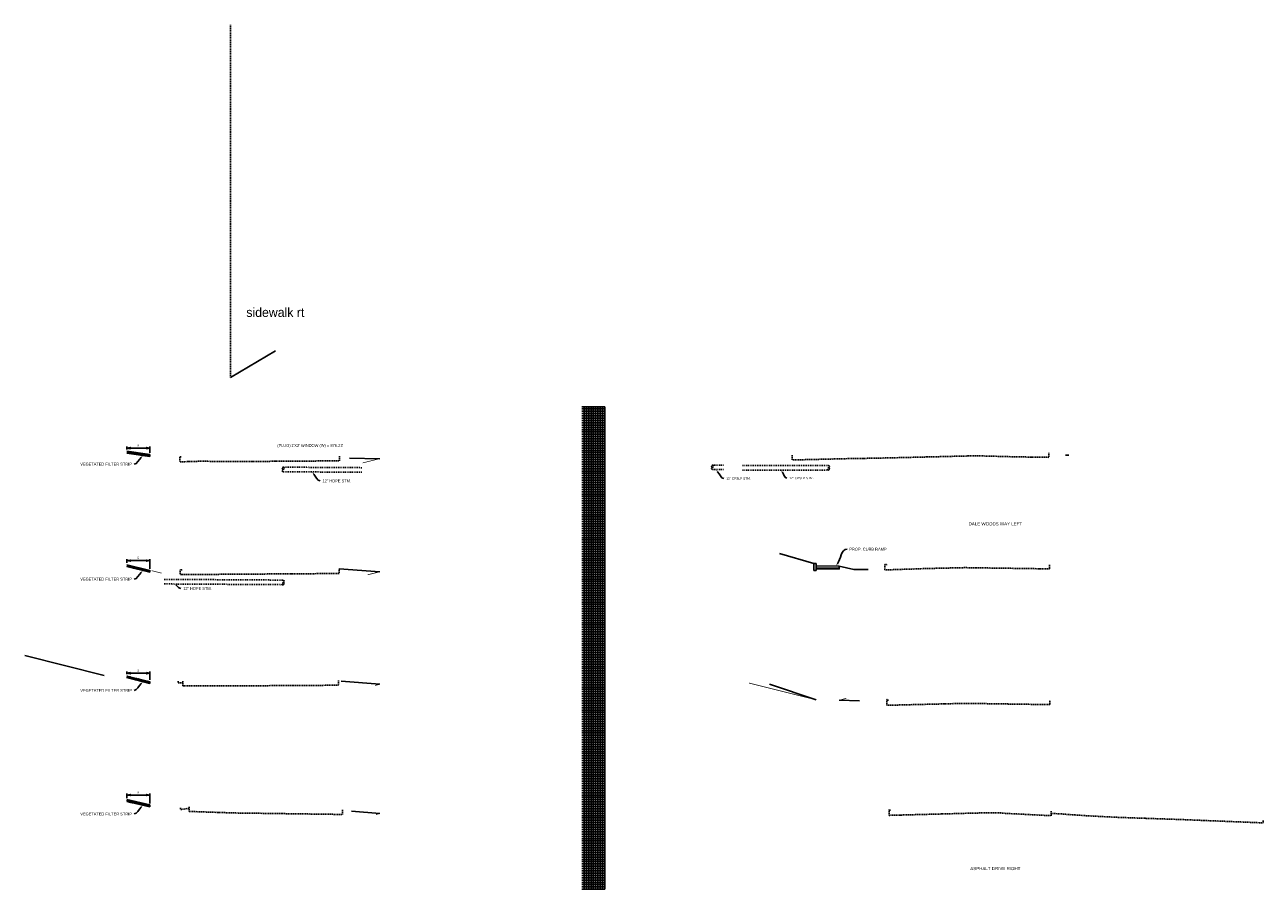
# Model space of a CAD drawing. Header units: feet. Extents: x -492 to 1379366, y -45 to 461004.
# Tile 16 of 19: x 1377414 to 1377683, y 457566 to 457754. Entities that reach past the tile are written whole.
import ezdxf
from ezdxf import colors
from ezdxf.entities.mleader import LeaderData, LeaderLine
from ezdxf.math import Vec2, Vec3

# ---------------------------------------------------------------- set-up
doc = ezdxf.new("R2010")
doc.units = ezdxf.units.FT
doc.header["$LTSCALE"] = 3.5
doc.header["$MEASUREMENT"] = 0
doc.linetypes.add('OhDOT_USTN2', pattern=[0.11, 0.069, -0.041])
doc.linetypes.add('OhDOT_USTN5', pattern=[0.11, 0.055, -0.055])
for name, color, linetype in [('DR_P_Text', 1, 'Continuous'), ('DR_X_Storm_Sewer', 200, 'OhDOT_USTN5'), ('DR_X_Text', 210, 'Continuous'), ('SG_X_Interconnect_Cable', 7, 'interconnectex'), ('SH_Major_Grid_Line', 254, 'Continuous'), ('SH_Minor_Grid_Line', 247, 'Continuous'), ('XS_P_Curb', 6, 'Continuous'), ('XS_P_Finished_Grade', 3, 'Continuous'), ('XS_P_Text_Info', 7, 'Continuous'), ('XS_X_Ground_Line', 180, 'OhDOT_USTN2')]:
    doc.layers.add(name, color=color, linetype=linetype)
doc.styles.add('Slanted-Normal', font='font31.shx', dxfattribs={"height": 0.1})
doc.styles.get("Standard").update_dxf_attribs({"font": 'font31.shx'})
doc.styles.add('Straight-Normal', font='font30.shx', dxfattribs={"height": 0.1})
doc.styles.add('Style-font31', font='font31.shx')
doc.linetypes.add('interconnectex', pattern='A,0.1,-0.15,0.1,-0.15,0.1,-0.05,["TR",Straight-Normal,S=1,R=0,X=0,Y=-0.06],-0.25,0.1,-0.15,0.1,-0.15', length=1.4)
doc.dimstyles.new('Dec-0  Slanted', dxfattribs={"dimtxt": 0.14, "dimasz": 0.14, "dimexe": 0.07, "dimexo": 0.07, "dimgap": 0.07, "dimtad": 1, "dimdec": 0, "dimzin": 3, "dimdsep": 46, "dimtxsty": 'Slanted-Normal', "dimblk": 'Dim1', "dimcen": 0, "dimclrd": 95, "dimclre": 95, "dimclrt": 7, "dimaunit": 1, "dimadec": 5, "dimazin": 3, "dimtfac": 1, "dimtdec": 0, "dimtmove": 1, "dimatfit": 0, "dimldrblk": 'Dim1', "dimfxl": 1, "dimtolj": 1, "dimtzin": 0, "dimlwd": -1, "dimlwe": -1, "dimarcsym": 0})

# ---------------------------------------------------------------- blocks, each defined once
blk = doc.blocks.new('shaft break')
at = {"layer": 'DR_X_Storm_Sewer'}
blk.add_lwpolyline([(0, 0, -0.8), (0.5, 0, 0.8), (1, 0, 0.8), (0.5, 0)], format="xyb", dxfattribs=at)
blk = doc.blocks.new('Dim1')
h = blk.add_hatch(color=4)
h.dxf.hatch_style = 1
h.paths.add_polyline_path([(0, 0), (-1, -0.2), (-1, 0.2)])
at = {"color": 4}
blk.add_lwpolyline([(0, 0), (-1, -0.2), (-1, 0.2), (0, 0)], dxfattribs=at)
blk = doc.blocks.new('*D1300')
at = {"layer": 'Defpoints', "color": 0, "transparency": 16777216}
for p in [(1377436.03, 457661.72), (1377441.03, 457662.38), (1377441.03, 457660.97)]:
    blk.add_point(p, dxfattribs=at)
at = {"layer": 'XS_P_Text_Info', "color": 95, "linetype": 'Continuous', "transparency": 16777216}
for p, q in [((1377436.03, 457662.07), (1377436.03, 457662.73)), ((1377436.73, 457662.38), (1377440.33, 457662.38)), ((1377441.03, 457661.32), (1377441.03, 457662.73))]:
    blk.add_line(p, q, dxfattribs=at)
at = {"layer": 'XS_P_Text_Info', "color": 95, "transparency": 16777216, "xscale": 0.7000000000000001, "yscale": 0.7000000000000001, "zscale": 0.7000000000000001, "rotation": 180}
blk.add_blockref('Dim1', (1377436.03, 457662.38), dxfattribs=at)
at = {"layer": 'XS_P_Text_Info', "color": 95, "transparency": 16777216, "xscale": 0.7000000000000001, "yscale": 0.7000000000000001, "zscale": 0.7000000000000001}
blk.add_blockref('Dim1', (1377441.03, 457662.38), dxfattribs=at)
at = {"layer": 'XS_P_Text_Info', "color": 7, "transparency": 16777216, "insert": (1377438.53, 457662.98), "char_height": 0.5, "attachment_point": 5, "style": 'Slanted-Normal'}
blk.add_mtext("\\A1;5'", dxfattribs=at)
blk = doc.blocks.new('*D1301')
at = {"layer": 'Defpoints', "color": 0, "transparency": 16777216}
for p in [(1377436.03, 457637.04), (1377441.03, 457637.88), (1377441.03, 457635.77)]:
    blk.add_point(p, dxfattribs=at)
at = {"layer": 'XS_P_Text_Info', "color": 95, "linetype": 'Continuous', "transparency": 16777216}
for p, q in [((1377436.03, 457637.39), (1377436.03, 457638.23)), ((1377436.73, 457637.88), (1377440.33, 457637.88)), ((1377441.03, 457636.12), (1377441.03, 457638.23))]:
    blk.add_line(p, q, dxfattribs=at)
at = {"layer": 'XS_P_Text_Info', "color": 95, "transparency": 16777216, "xscale": 0.7000000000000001, "yscale": 0.7000000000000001, "zscale": 0.7000000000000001, "rotation": 180}
blk.add_blockref('Dim1', (1377436.03, 457637.88), dxfattribs=at)
at = {"layer": 'XS_P_Text_Info', "color": 95, "transparency": 16777216, "xscale": 0.7000000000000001, "yscale": 0.7000000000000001, "zscale": 0.7000000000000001}
blk.add_blockref('Dim1', (1377441.03, 457637.88), dxfattribs=at)
at = {"layer": 'XS_P_Text_Info', "color": 7, "transparency": 16777216, "insert": (1377438.53, 457638.48), "char_height": 0.5, "attachment_point": 5, "style": 'Slanted-Normal'}
blk.add_mtext("\\A1;5'", dxfattribs=at)
blk = doc.blocks.new('*D1302')
at = {"layer": 'Defpoints', "color": 0, "transparency": 16777216}
for p in [(1377436.03, 457612.84), (1377441.03, 457613.38), (1377441.03, 457611.59)]:
    blk.add_point(p, dxfattribs=at)
at = {"layer": 'XS_P_Text_Info', "color": 95, "linetype": 'Continuous', "transparency": 16777216}
for p, q in [((1377436.03, 457613.19), (1377436.03, 457613.73)), ((1377436.73, 457613.38), (1377440.33, 457613.38)), ((1377441.03, 457611.94), (1377441.03, 457613.73))]:
    blk.add_line(p, q, dxfattribs=at)
at = {"layer": 'XS_P_Text_Info', "color": 95, "transparency": 16777216, "xscale": 0.7000000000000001, "yscale": 0.7000000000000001, "zscale": 0.7000000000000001, "rotation": 180}
blk.add_blockref('Dim1', (1377436.03, 457613.38), dxfattribs=at)
at = {"layer": 'XS_P_Text_Info', "color": 95, "transparency": 16777216, "xscale": 0.7000000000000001, "yscale": 0.7000000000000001, "zscale": 0.7000000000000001}
blk.add_blockref('Dim1', (1377441.03, 457613.38), dxfattribs=at)
at = {"layer": 'XS_P_Text_Info', "color": 7, "transparency": 16777216, "insert": (1377438.53, 457613.98), "char_height": 0.5, "attachment_point": 5, "style": 'Slanted-Normal'}
blk.add_mtext("\\A1;5'", dxfattribs=at)
blk = doc.blocks.new('*D1303')
at = {"layer": 'Defpoints', "color": 0, "transparency": 16777216}
for p in [(1377436.03, 457585.88), (1377441.03, 457586.88), (1377441.03, 457584.72)]:
    blk.add_point(p, dxfattribs=at)
at = {"layer": 'XS_P_Text_Info', "color": 95, "linetype": 'Continuous', "transparency": 16777216}
for p, q in [((1377436.03, 457586.23), (1377436.03, 457587.23)), ((1377436.73, 457586.88), (1377440.33, 457586.88)), ((1377441.03, 457585.07), (1377441.03, 457587.23))]:
    blk.add_line(p, q, dxfattribs=at)
at = {"layer": 'XS_P_Text_Info', "color": 95, "transparency": 16777216, "xscale": 0.7000000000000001, "yscale": 0.7000000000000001, "zscale": 0.7000000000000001, "rotation": 180}
blk.add_blockref('Dim1', (1377436.03, 457586.88), dxfattribs=at)
at = {"layer": 'XS_P_Text_Info', "color": 95, "transparency": 16777216, "xscale": 0.7000000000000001, "yscale": 0.7000000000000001, "zscale": 0.7000000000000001}
blk.add_blockref('Dim1', (1377441.03, 457586.88), dxfattribs=at)
at = {"layer": 'XS_P_Text_Info', "color": 7, "transparency": 16777216, "insert": (1377438.53, 457587.48), "char_height": 0.5, "attachment_point": 5, "style": 'Slanted-Normal'}
blk.add_mtext("\\A1;5'", dxfattribs=at)

msp = doc.modelspace()

# ---------------------------------------------------------------- hatches: boundary and pattern name
at = {"layer": 'SG_X_Interconnect_Cable'}
h = msp.add_hatch(dxfattribs=at)
h.set_pattern_fill('EARTH', color=256)
h.set_pattern_definition([(0, (297.98008, 51.3776), (0.25, 0.25), [0.25, -0.25]), (0, (297.98008, 51.47136), (0.25, 0.25), [0.25, -0.25]), (0, (297.98008, 51.5651), (0.25, 0.25), [0.25, -0.25]), (90, (298.01133, 51.59636), (-0.25, 0.25), [0.25, -0.25]), (90, (298.10508, 51.59636), (-0.25, 0.25), [0.25, -0.25]), (90, (298.19883, 51.59636), (-0.25, 0.25), [0.25, -0.25])])
h.paths.add_polyline_path([(1377436.03, 457661.3), (1377441.03, 457660.56), (1377441.03, 457660.89), (1377436.03, 457661.63)])
h = msp.add_hatch(dxfattribs=at)
h.set_pattern_fill('EARTH', color=256)
h.set_pattern_definition([(0, (297.63427, 26.43302), (0.25, 0.25), [0.25, -0.25]), (0, (297.63427, 26.52677), (0.25, 0.25), [0.25, -0.25]), (0, (297.63427, 26.62052), (0.25, 0.25), [0.25, -0.25]), (90, (297.66552, 26.65177), (-0.25, 0.25), [0.25, -0.25]), (90, (297.75927, 26.65177), (-0.25, 0.25), [0.25, -0.25]), (90, (297.85302, 26.65177), (-0.25, 0.25), [0.25, -0.25])])
h.paths.add_polyline_path([(1377436.03, 457636.62), (1377441.03, 457635.37), (1377441.03, 457635.68), (1377436.03, 457636.95)])
h = msp.add_hatch(dxfattribs=at)
h.set_pattern_fill('EARTH', color=256)
h.set_pattern_definition([(0, (298.1835, 2.3787), (0.25, 0.25), [0.25, -0.25]), (0, (298.1835, 2.47246), (0.25, 0.25), [0.25, -0.25]), (0, (298.1835, 2.5662), (0.25, 0.25), [0.25, -0.25]), (90, (298.21476, 2.59746), (-0.25, 0.25), [0.25, -0.25]), (90, (298.3085, 2.59746), (-0.25, 0.25), [0.25, -0.25]), (90, (298.40226, 2.59746), (-0.25, 0.25), [0.25, -0.25])])
h.paths.add_polyline_path([(1377436.03, 457612.42), (1377441.03, 457611.17), (1377441.03, 457611.5), (1377436.03, 457612.75)])
h = msp.add_hatch(dxfattribs=at)
h.set_pattern_fill('EARTH', color=256)
h.set_pattern_definition([(0, (295.85141, -24.15098), (0.25, 0.25), [0.25, -0.25]), (0, (295.85141, -24.05723), (0.25, 0.25), [0.25, -0.25]), (0, (295.85141, -23.96348), (0.25, 0.25), [0.25, -0.25]), (90, (295.88266, -23.93223), (-0.25, 0.25), [0.25, -0.25]), (90, (295.97641, -23.93223), (-0.25, 0.25), [0.25, -0.25]), (90, (296.07016, -23.93223), (-0.25, 0.25), [0.25, -0.25])])
h.paths.add_polyline_path([(1377436.03, 457585.46), (1377441.03, 457584.31), (1377441.03, 457584.64), (1377436.03, 457585.79)])

# ---------------------------------------------------------------- linework, layer by layer
at = {"layer": 'DR_X_Storm_Sewer', "flags": 128}
for points in [[(1377487.12, 457658.11), (1377470.02, 457658.22)], [(1377565.89, 457658.69), (1377563.48, 457658.69)], [(1377570.03, 457658.59), (1377588.71, 457658.59)], [(1377487.12, 457657.11), (1377470.02, 457657.22)], [(1377565.89, 457657.69), (1377563.48, 457657.69)], [(1377570.03, 457657.59), (1377588.71, 457657.59)], [(1377470.03, 457633.65), (1377444.14, 457633.81)], [(1377470.03, 457632.65), (1377444.14, 457632.81)]]:
    msp.add_lwpolyline(points, dxfattribs=at)
at = {"layer": 'SH_Major_Grid_Line', "color": 1}
for p, q in [((1377535.03, 457671.38), (1377540.03, 457671.38)), ((1377540.03, 457671.38), (1377540.03, 457566.38)), ((1377535.03, 457666.38), (1377540.03, 457666.38)), ((1377535.03, 457661.38), (1377540.03, 457661.38)), ((1377535.03, 457656.38), (1377540.03, 457656.38)), ((1377535.03, 457651.38), (1377540.03, 457651.38)), ((1377535.03, 457646.38), (1377540.03, 457646.38)), ((1377535.03, 457641.38), (1377540.03, 457641.38)), ((1377535.03, 457636.38), (1377540.03, 457636.38)), ((1377535.03, 457631.38), (1377540.03, 457631.38)), ((1377535.03, 457626.38), (1377540.03, 457626.38)), ((1377535.03, 457621.38), (1377540.03, 457621.38)), ((1377535.03, 457616.38), (1377540.03, 457616.38)), ((1377535.03, 457611.38), (1377540.03, 457611.38)), ((1377535.03, 457606.38), (1377540.03, 457606.38)), ((1377535.03, 457601.38), (1377540.03, 457601.38)), ((1377535.03, 457596.38), (1377540.03, 457596.38)), ((1377535.03, 457591.38), (1377540.03, 457591.38)), ((1377535.03, 457586.38), (1377540.03, 457586.38)), ((1377535.03, 457581.38), (1377540.03, 457581.38)), ((1377535.03, 457576.38), (1377540.03, 457576.38)), ((1377535.03, 457571.38), (1377540.03, 457571.38)), ((1377535.03, 457566.38), (1377540.03, 457566.38))]:
    msp.add_line(p, q, dxfattribs=at)
at = {"layer": 'SH_Minor_Grid_Line', "color": 254}
for p, q in [((1377535.03, 457670.88), (1377540.03, 457670.88)), ((1377535.03, 457670.38), (1377540.03, 457670.38)), ((1377535.03, 457669.88), (1377540.03, 457669.88)), ((1377535.03, 457669.38), (1377540.03, 457669.38)), ((1377535.53, 457671.38), (1377535.53, 457566.38)), ((1377536.03, 457671.38), (1377536.03, 457566.38)), ((1377536.53, 457671.38), (1377536.53, 457566.38)), ((1377537.03, 457671.38), (1377537.03, 457566.38)), ((1377537.53, 457671.38), (1377537.53, 457566.38)), ((1377538.03, 457671.38), (1377538.03, 457566.38)), ((1377538.53, 457671.38), (1377538.53, 457566.38)), ((1377539.03, 457671.38), (1377539.03, 457566.38)), ((1377539.53, 457671.38), (1377539.53, 457566.38)), ((1377535.03, 457668.88), (1377540.03, 457668.88)), ((1377535.03, 457668.38), (1377540.03, 457668.38)), ((1377535.03, 457667.88), (1377540.03, 457667.88)), ((1377535.03, 457667.38), (1377540.03, 457667.38)), ((1377535.03, 457666.88), (1377540.03, 457666.88)), ((1377535.03, 457665.88), (1377540.03, 457665.88)), ((1377535.03, 457665.38), (1377540.03, 457665.38)), ((1377535.03, 457664.88), (1377540.03, 457664.88)), ((1377535.03, 457664.38), (1377540.03, 457664.38)), ((1377535.03, 457663.88), (1377540.03, 457663.88)), ((1377535.03, 457663.38), (1377540.03, 457663.38)), ((1377535.03, 457662.88), (1377540.03, 457662.88)), ((1377535.03, 457662.38), (1377540.03, 457662.38)), ((1377535.03, 457661.88), (1377540.03, 457661.88)), ((1377535.03, 457660.88), (1377540.03, 457660.88)), ((1377535.03, 457660.38), (1377540.03, 457660.38)), ((1377535.03, 457659.88), (1377540.03, 457659.88)), ((1377535.03, 457659.38), (1377540.03, 457659.38)), ((1377535.03, 457658.88), (1377540.03, 457658.88)), ((1377535.03, 457658.38), (1377540.03, 457658.38)), ((1377535.03, 457657.88), (1377540.03, 457657.88)), ((1377535.03, 457657.38), (1377540.03, 457657.38)), ((1377535.03, 457656.88), (1377540.03, 457656.88)), ((1377535.03, 457655.88), (1377540.03, 457655.88)), ((1377535.03, 457655.38), (1377540.03, 457655.38)), ((1377535.03, 457654.88), (1377540.03, 457654.88)), ((1377535.03, 457654.38), (1377540.03, 457654.38)), ((1377535.03, 457653.88), (1377540.03, 457653.88)), ((1377535.03, 457653.38), (1377540.03, 457653.38)), ((1377535.03, 457652.88), (1377540.03, 457652.88)), ((1377535.03, 457652.38), (1377540.03, 457652.38)), ((1377535.03, 457651.88), (1377540.03, 457651.88)), ((1377535.03, 457650.88), (1377540.03, 457650.88)), ((1377535.03, 457650.38), (1377540.03, 457650.38)), ((1377535.03, 457649.88), (1377540.03, 457649.88)), ((1377535.03, 457649.38), (1377540.03, 457649.38)), ((1377535.03, 457648.88), (1377540.03, 457648.88)), ((1377535.03, 457648.38), (1377540.03, 457648.38)), ((1377535.03, 457647.88), (1377540.03, 457647.88)), ((1377535.03, 457647.38), (1377540.03, 457647.38)), ((1377535.03, 457646.88), (1377540.03, 457646.88)), ((1377535.03, 457645.88), (1377540.03, 457645.88)), ((1377535.03, 457645.38), (1377540.03, 457645.38)), ((1377535.03, 457644.88), (1377540.03, 457644.88)), ((1377535.03, 457644.38), (1377540.03, 457644.38)), ((1377535.03, 457643.88), (1377540.03, 457643.88)), ((1377535.03, 457643.38), (1377540.03, 457643.38)), ((1377535.03, 457642.88), (1377540.03, 457642.88)), ((1377535.03, 457642.38), (1377540.03, 457642.38)), ((1377535.03, 457641.88), (1377540.03, 457641.88)), ((1377535.03, 457640.88), (1377540.03, 457640.88)), ((1377535.03, 457640.38), (1377540.03, 457640.38)), ((1377535.03, 457639.88), (1377540.03, 457639.88)), ((1377535.03, 457639.38), (1377540.03, 457639.38)), ((1377535.03, 457638.88), (1377540.03, 457638.88)), ((1377535.03, 457638.38), (1377540.03, 457638.38)), ((1377535.03, 457637.88), (1377540.03, 457637.88)), ((1377535.03, 457637.38), (1377540.03, 457637.38)), ((1377535.03, 457636.88), (1377540.03, 457636.88)), ((1377535.03, 457635.88), (1377540.03, 457635.88)), ((1377535.03, 457635.38), (1377540.03, 457635.38)), ((1377535.03, 457634.88), (1377540.03, 457634.88)), ((1377535.03, 457634.38), (1377540.03, 457634.38)), ((1377535.03, 457633.88), (1377540.03, 457633.88)), ((1377535.03, 457633.38), (1377540.03, 457633.38)), ((1377535.03, 457632.88), (1377540.03, 457632.88)), ((1377535.03, 457632.38), (1377540.03, 457632.38)), ((1377535.03, 457631.88), (1377540.03, 457631.88)), ((1377535.03, 457630.88), (1377540.03, 457630.88)), ((1377535.03, 457630.38), (1377540.03, 457630.38)), ((1377535.03, 457629.88), (1377540.03, 457629.88)), ((1377535.03, 457629.38), (1377540.03, 457629.38)), ((1377535.03, 457628.88), (1377540.03, 457628.88)), ((1377535.03, 457628.38), (1377540.03, 457628.38)), ((1377535.03, 457627.88), (1377540.03, 457627.88)), ((1377535.03, 457627.38), (1377540.03, 457627.38)), ((1377535.03, 457626.88), (1377540.03, 457626.88)), ((1377535.03, 457625.88), (1377540.03, 457625.88)), ((1377535.03, 457625.38), (1377540.03, 457625.38)), ((1377535.03, 457624.88), (1377540.03, 457624.88)), ((1377535.03, 457624.38), (1377540.03, 457624.38)), ((1377535.03, 457623.88), (1377540.03, 457623.88)), ((1377535.03, 457623.38), (1377540.03, 457623.38)), ((1377535.03, 457622.88), (1377540.03, 457622.88)), ((1377535.03, 457622.38), (1377540.03, 457622.38)), ((1377535.03, 457621.88), (1377540.03, 457621.88)), ((1377535.03, 457620.88), (1377540.03, 457620.88)), ((1377535.03, 457620.38), (1377540.03, 457620.38)), ((1377535.03, 457619.88), (1377540.03, 457619.88)), ((1377535.03, 457619.38), (1377540.03, 457619.38)), ((1377535.03, 457618.88), (1377540.03, 457618.88)), ((1377535.03, 457618.38), (1377540.03, 457618.38)), ((1377535.03, 457617.88), (1377540.03, 457617.88)), ((1377535.03, 457617.38), (1377540.03, 457617.38)), ((1377535.03, 457616.88), (1377540.03, 457616.88)), ((1377535.03, 457615.88), (1377540.03, 457615.88)), ((1377535.03, 457615.38), (1377540.03, 457615.38)), ((1377535.03, 457614.88), (1377540.03, 457614.88)), ((1377535.03, 457614.38), (1377540.03, 457614.38)), ((1377535.03, 457613.88), (1377540.03, 457613.88)), ((1377535.03, 457613.38), (1377540.03, 457613.38)), ((1377535.03, 457612.88), (1377540.03, 457612.88)), ((1377535.03, 457612.38), (1377540.03, 457612.38)), ((1377535.03, 457611.88), (1377540.03, 457611.88)), ((1377535.03, 457610.88), (1377540.03, 457610.88)), ((1377535.03, 457610.38), (1377540.03, 457610.38)), ((1377535.03, 457609.88), (1377540.03, 457609.88)), ((1377535.03, 457609.38), (1377540.03, 457609.38)), ((1377535.03, 457608.88), (1377540.03, 457608.88)), ((1377535.03, 457608.38), (1377540.03, 457608.38)), ((1377535.03, 457607.88), (1377540.03, 457607.88)), ((1377535.03, 457607.38), (1377540.03, 457607.38)), ((1377535.03, 457606.88), (1377540.03, 457606.88)), ((1377535.03, 457605.88), (1377540.03, 457605.88)), ((1377535.03, 457605.38), (1377540.03, 457605.38)), ((1377535.03, 457604.88), (1377540.03, 457604.88)), ((1377535.03, 457604.38), (1377540.03, 457604.38)), ((1377535.03, 457603.88), (1377540.03, 457603.88)), ((1377535.03, 457603.38), (1377540.03, 457603.38)), ((1377535.03, 457602.88), (1377540.03, 457602.88)), ((1377535.03, 457602.38), (1377540.03, 457602.38)), ((1377535.03, 457601.88), (1377540.03, 457601.88)), ((1377535.03, 457600.88), (1377540.03, 457600.88)), ((1377535.03, 457600.38), (1377540.03, 457600.38)), ((1377535.03, 457599.88), (1377540.03, 457599.88)), ((1377535.03, 457599.38), (1377540.03, 457599.38)), ((1377535.03, 457598.88), (1377540.03, 457598.88)), ((1377535.03, 457598.38), (1377540.03, 457598.38)), ((1377535.03, 457597.88), (1377540.03, 457597.88)), ((1377535.03, 457597.38), (1377540.03, 457597.38)), ((1377535.03, 457596.88), (1377540.03, 457596.88)), ((1377535.03, 457595.88), (1377540.03, 457595.88)), ((1377535.03, 457595.38), (1377540.03, 457595.38)), ((1377535.03, 457594.88), (1377540.03, 457594.88)), ((1377535.03, 457594.38), (1377540.03, 457594.38)), ((1377535.03, 457593.88), (1377540.03, 457593.88)), ((1377535.03, 457593.38), (1377540.03, 457593.38)), ((1377535.03, 457592.88), (1377540.03, 457592.88)), ((1377535.03, 457592.38), (1377540.03, 457592.38)), ((1377535.03, 457591.88), (1377540.03, 457591.88)), ((1377535.03, 457590.88), (1377540.03, 457590.88)), ((1377535.03, 457590.38), (1377540.03, 457590.38)), ((1377535.03, 457589.88), (1377540.03, 457589.88)), ((1377535.03, 457589.38), (1377540.03, 457589.38)), ((1377535.03, 457588.88), (1377540.03, 457588.88)), ((1377535.03, 457588.38), (1377540.03, 457588.38)), ((1377535.03, 457587.88), (1377540.03, 457587.88)), ((1377535.03, 457587.38), (1377540.03, 457587.38)), ((1377535.03, 457586.88), (1377540.03, 457586.88)), ((1377535.03, 457585.88), (1377540.03, 457585.88)), ((1377535.03, 457585.38), (1377540.03, 457585.38)), ((1377535.03, 457584.88), (1377540.03, 457584.88)), ((1377535.03, 457584.38), (1377540.03, 457584.38)), ((1377535.03, 457583.88), (1377540.03, 457583.88)), ((1377535.03, 457583.38), (1377540.03, 457583.38)), ((1377535.03, 457582.88), (1377540.03, 457582.88)), ((1377535.03, 457582.38), (1377540.03, 457582.38)), ((1377535.03, 457581.88), (1377540.03, 457581.88)), ((1377535.03, 457580.88), (1377540.03, 457580.88)), ((1377535.03, 457580.38), (1377540.03, 457580.38)), ((1377535.03, 457579.88), (1377540.03, 457579.88)), ((1377535.03, 457579.38), (1377540.03, 457579.38)), ((1377535.03, 457578.88), (1377540.03, 457578.88)), ((1377535.03, 457578.38), (1377540.03, 457578.38)), ((1377535.03, 457577.88), (1377540.03, 457577.88)), ((1377535.03, 457577.38), (1377540.03, 457577.38)), ((1377535.03, 457576.88), (1377540.03, 457576.88)), ((1377535.03, 457575.88), (1377540.03, 457575.88)), ((1377535.03, 457575.38), (1377540.03, 457575.38)), ((1377535.03, 457574.88), (1377540.03, 457574.88)), ((1377535.03, 457574.38), (1377540.03, 457574.38)), ((1377535.03, 457573.88), (1377540.03, 457573.88)), ((1377535.03, 457573.38), (1377540.03, 457573.38)), ((1377535.03, 457572.88), (1377540.03, 457572.88)), ((1377535.03, 457572.38), (1377540.03, 457572.38)), ((1377535.03, 457571.88), (1377540.03, 457571.88)), ((1377535.03, 457570.88), (1377540.03, 457570.88)), ((1377535.03, 457570.38), (1377540.03, 457570.38)), ((1377535.03, 457569.88), (1377540.03, 457569.88)), ((1377535.03, 457569.38), (1377540.03, 457569.38)), ((1377535.03, 457568.88), (1377540.03, 457568.88)), ((1377535.03, 457568.38), (1377540.03, 457568.38)), ((1377535.03, 457567.88), (1377540.03, 457567.88)), ((1377535.03, 457567.38), (1377540.03, 457567.38)), ((1377535.03, 457566.88), (1377540.03, 457566.88))]:
    msp.add_line(p, q, dxfattribs=at)
at = {"layer": 'XS_P_Curb', "flags": 128}
for points in [[(1377458.53, 457677.71), (1377468.38, 457683.51)], [(1377436.03, 457661.72), (1377441.03, 457660.97)], [(1377436.03, 457661.63), (1377441.03, 457660.89)], [(1377436.03, 457661.3), (1377441.03, 457660.56)], [(1377441.03, 457660.97), (1377441.03, 457660.56)], [(1377640.27, 457660.85), (1377641.03, 457660.84)], [(1377484.43, 457660.2), (1377491.03, 457660.07)], [(1377578.06, 457639.4), (1377585.53, 457637.24)], [(1377436.03, 457636.95), (1377441.03, 457635.7)], [(1377436.03, 457636.62), (1377441.03, 457635.37)], [(1377586.03, 457636.74), (1377591.03, 457636.66)], [(1377586.03, 457636.74), (1377586.03, 457636.07)], [(1377591.03, 457636.66), (1377591.03, 457635.99)], [(1377594.21, 457635.94), (1377591.03, 457636.66)], [(1377441.03, 457635.37), (1377441.03, 457635.79)], [(1377482.19, 457636.08), (1377491.03, 457635.46)], [(1377586.03, 457636.32), (1377591.03, 457636.24)], [(1377586.03, 457636.07), (1377591.03, 457635.99)], [(1377594.21, 457635.94), (1377597.37, 457635.94)], [(1377413.78, 457617.23), (1377431.03, 457612.91)], [(1377436.03, 457612.75), (1377441.03, 457611.5)], [(1377436.03, 457612.42), (1377441.03, 457611.17)], [(1377441.03, 457611.59), (1377441.03, 457611.17)], [(1377482.66, 457611.67), (1377491.03, 457610.97)], [(1377575.85, 457610.98), (1377586.03, 457607.59)], [(1377591.03, 457607.51), (1377595.46, 457607.37)], [(1377436.03, 457585.88), (1377441.03, 457584.72)], [(1377436.03, 457585.79), (1377441.03, 457584.64)], [(1377436.03, 457585.46), (1377441.03, 457584.31)], [(1377441.03, 457584.72), (1377441.03, 457584.31)], [(1377484.91, 457583.35), (1377491.03, 457582.84)]]:
    msp.add_lwpolyline(points, dxfattribs=at)
msp.add_lwpolyline([(1377586.03, 457636.74), (1377586.03, 457637.24), (1377585.53, 457637.24), (1377585.53, 457635.74), (1377586.03, 457635.74)], close=True, dxfattribs=at)
at = {"layer": 'XS_P_Text_Info', "const_width": 0.15, "flags": 128}
for points in [[(1377640.78, 457660.77), (1377641.03, 457660.84)], [(1377487.31, 457659.14), (1377491.03, 457660.07)], [(1377441.39, 457635.7), (1377443.59, 457635.15)], [(1377488.42, 457634.8), (1377491.03, 457635.46)], [(1377490.02, 457610.72), (1377491.03, 457610.97)], [(1377571.39, 457611.25), (1377586.03, 457607.59)], [(1377591.03, 457607.51), (1377592.6, 457607.91)], [(1377490.24, 457582.64), (1377491.03, 457582.84)]]:
    msp.add_lwpolyline(points, dxfattribs=at)
at = {"layer": 'XS_X_Ground_Line', "flags": 128}
for points in [[(1377458.53, 457677.71), (1377458.53, 457754.48)], [(1377580.82, 457660.81), (1377580.82, 457659.81), (1377584.05, 457659.86), (1377592.52, 457660.07), (1377599.26, 457660.18), (1377620.86, 457660.7), (1377625.03, 457660.59), (1377629.88, 457660.46), (1377636.66, 457660.36), (1377636.66, 457661.36)], [(1377482.26, 457660.6), (1377482.26, 457659.6), (1377470.03, 457659.51), (1377457.07, 457659.42), (1377452.41, 457659.52), (1377447.8, 457659.39), (1377447.5, 457659.39), (1377447.5, 457660.5), (1377447.8, 457660.5), (1377447.8, 457660.39)], [(1377601.34, 457636.88), (1377601.34, 457637.04), (1377601, 457637.04), (1377601, 457635.88), (1377601.34, 457635.88), (1377602.82, 457635.92), (1377607.74, 457636.08), (1377609.17, 457636.14), (1377618.43, 457636.36), (1377623.17, 457636.29), (1377625.03, 457636.26), (1377636.8, 457636.09), (1377636.8, 457637.09)], [(1377447.98, 457635.84), (1377447.98, 457635.91), (1377447.63, 457635.91), (1377447.63, 457634.85), (1377447.98, 457634.85), (1377448.79, 457634.85), (1377470.03, 457635), (1377482.19, 457635.08), (1377482.19, 457636.08)], [(1377448.21, 457611.63), (1377448.21, 457611.3), (1377447.67, 457611.32), (1377447.2, 457611.29), (1377447.2, 457611.62)], [(1377448.21, 457611.63), (1377448.21, 457610.63), (1377468.74, 457610.68), (1377470.03, 457610.69), (1377482.1, 457610.77), (1377482.1, 457611.77)], [(1377601.64, 457607.4), (1377601.64, 457607.63), (1377601.43, 457607.63), (1377601.43, 457606.4), (1377601.64, 457606.4), (1377603.99, 457606.47), (1377604.82, 457606.49), (1377618.49, 457606.83), (1377625.03, 457606.73), (1377628.9, 457606.67), (1377636.89, 457606.55), (1377636.89, 457607.55)], [(1377447.69, 457584.06), (1377447.69, 457583.72), (1377447.83, 457583.74), (1377449.54, 457583.97), (1377449.54, 457584.31)], [(1377482.94, 457583.65), (1377482.94, 457582.65), (1377470.03, 457582.83), (1377459.17, 457582.98), (1377449.54, 457583.31), (1377449.54, 457584.31)], [(1377637.21, 457583.38), (1377637.21, 457582.38), (1377627.65, 457582.87), (1377626.94, 457582.91), (1377626.12, 457582.97), (1377625.03, 457582.99), (1377623.19, 457583.02), (1377622.54, 457583), (1377602.05, 457582.46), (1377601.94, 457582.46), (1377601.94, 457583.74), (1377602.05, 457583.74), (1377602.05, 457583.46)], [(1377683.34, 457581.32), (1377683.34, 457580.82), (1377666.06, 457581.52), (1377658.03, 457581.8), (1377651.16, 457582.04), (1377649.52, 457582.14), (1377647.87, 457582.21), (1377646.81, 457582.28), (1377645.62, 457582.33), (1377644.32, 457582.41), (1377643.03, 457582.5), (1377641.8, 457582.57), (1377640.82, 457582.64), (1377639.94, 457582.74), (1377637.21, 457582.88), (1377637.21, 457583.38)]]:
    msp.add_lwpolyline(points, dxfattribs=at)

# ---------------------------------------------------------------- block references
at = {"layer": 'DR_X_Storm_Sewer'}
for p, rotation in [((1377470.02, 457657.22), 90), ((1377563.47, 457657.69), 89.19058196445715), ((1377588.71, 457658.59), 270), ((1377470.03, 457633.65), 270)]:
    msp.add_blockref('shaft break', p, dxfattribs=dict(at, rotation=rotation))

# ---------------------------------------------------------------- texts
at = {"layer": 'DR_P_Text', "insert": (1377468.74, 457663.25), "char_height": 0.625, "attachment_point": 1}
msp.add_mtext_dynamic_manual_height_columns('(PLUG)', width=3.1491, gutter_width=10, heights=[0], dxfattribs=at)
at = {"layer": 'DR_X_Text', "insert": (1377471.79, 457663.25), "char_height": 0.625, "attachment_point": 1}
msp.add_mtext_dynamic_manual_height_columns("1'X2' WINDOW (W) = 876.23'", width=45.7017, gutter_width=10, heights=[0], dxfattribs=at)
at = {"layer": 'XS_P_Curb', "insert": (1377462, 457692.91), "char_height": 2, "attachment_point": 1}
msp.add_mtext_dynamic_manual_height_columns('sidewalk rt', width=52.2489, gutter_width=10, heights=[0], dxfattribs=at)
at = {"layer": 'XS_P_Finished_Grade', "char_height": 0.7, "attachment_point": 5, "style": 'Slanted-Normal'}
for s, insert in [('DALE WOODS WAY LEFT', (1377625.03, 457645.88)), ('ASPHALT DRIVE RIGHT', (1377625.03, 457570.88))]:
    msp.add_mtext(s, dxfattribs=dict(at, insert=insert))

# ---------------------------------------------------------------- dimensions: what is measured, and where the dimension line sits
at = {"layer": 'XS_P_Text_Info'}
for base, p1, p2, picture, middle in [((1377441.03, 457662.38), (1377436.03, 457661.72), (1377441.03, 457660.97), '*D1300', (1377438.53, 457662.98)), ((1377441.03, 457637.88), (1377436.03, 457637.04), (1377441.03, 457635.77), '*D1301', (1377438.53, 457638.48)), ((1377441.03, 457613.38), (1377436.03, 457612.84), (1377441.03, 457611.59), '*D1302', (1377438.53, 457613.98)), ((1377441.03, 457586.88), (1377436.03, 457585.88), (1377441.03, 457584.72), '*D1303', (1377438.53, 457587.48))]:
    dim = msp.add_linear_dim(base=base, p1=p1, p2=p2, dimstyle='Dec-0  Slanted', override={"dimpost": "'"}, dxfattribs=at)
    dim.commit()
    dim.dimension.update_dxf_attribs({"geometry": picture, "text_midpoint": middle})

# ---------------------------------------------------------------- leaders
at = {"layer": 'DR_X_Text'}
ml = msp.add_multileader_mtext('Standard', dxfattribs=at)
ml.set_content('12" HDPE STM.', color=256, style='Style-font31')
ml.set_leader_properties()
ml.build(insert=Vec2(0, 0))
ml.multileader.update_dxf_attribs({"leader_type": 2, "text_right_attachment_type": 3, "dogleg_length": 0.1, "arrow_head_size": 0.625, "scale": 5})
ctx = ml.context
ctx.base_point, ctx.scale, ctx.char_height, ctx.arrow_head_size, ctx.landing_gap_size, ctx.plane_origin = Vec3(1377478.09, 457655.24), 5, 0.625, 0.625, 0.5, Vec3(1377470.23, 457656.98)
ctx.right_attachment = 3
notes = []
notes.append((ctx, [(0, (1, 1, 0), (1377477.59, 457655.24), (1, 0), 0.5, [(0, [(1377476.27, 457657.18)], 0, [])])]))
ctx.mtext.insert, ctx.mtext.flow_direction = Vec3(1377478.59, 457655.55), 5
ml = msp.add_multileader_mtext('Standard', dxfattribs=at)
ml.set_content('12" CPSLP STM.', color=256, style='Style-font31')
ml.set_leader_properties()
ml.build(insert=Vec2(0, 0))
ml.multileader.update_dxf_attribs({"leader_type": 2, "text_right_attachment_type": 3, "dogleg_length": 0.1, "arrow_head_size": 0.625, "scale": 5})
ctx = ml.context
ctx.base_point, ctx.scale, ctx.char_height, ctx.arrow_head_size, ctx.landing_gap_size, ctx.plane_origin = Vec3(1377565.97, 457655.75), 5, 0.5, 0.625, 0.5, Vec3(1377558.12, 457657.49)
ctx.right_attachment = 3
notes.append((ctx, [(0, (1, 1, 0), (1377565.47, 457655.75), (1, 0), 0.5, [(0, [(1377564.15, 457657.69)], 0, [])])]))
ctx.mtext.insert, ctx.mtext.flow_direction = Vec3(1377566.47, 457656), 5
ml = msp.add_multileader_mtext('Standard', dxfattribs=at)
ml.set_content('12" CPSLP STM.', color=256, style='Style-font31')
ml.set_leader_properties()
ml.build(insert=Vec2(0, 0))
ml.multileader.update_dxf_attribs({"leader_type": 2, "text_right_attachment_type": 3, "dogleg_length": 0.1, "arrow_head_size": 0.625, "scale": 5})
ctx = ml.context
ctx.base_point, ctx.scale, ctx.char_height, ctx.arrow_head_size, ctx.landing_gap_size, ctx.plane_origin = Vec3(1377579.67, 457655.86), 5, 0.5, 0.625, 0.5, Vec3(1377572.26, 457657.39)
ctx.right_attachment = 3
notes.append((ctx, [(0, (1, 1, 0), (1377579.17, 457655.86), (1, 0), 0.5, [(0, [(1377578.29, 457657.59)], 0, [])])]))
ctx.mtext.insert, ctx.mtext.flow_direction = Vec3(1377580.17, 457656.11), 5
ml = msp.add_multileader_mtext('Standard', dxfattribs=at)
ml.set_content('12" HDPE STM.', color=256, style='Style-font31')
ml.set_leader_properties()
ml.build(insert=Vec2(0, 0))
ml.multileader.update_dxf_attribs({"leader_type": 2, "text_right_attachment_type": 3, "dogleg_length": 0.1, "arrow_head_size": 0.625, "scale": 5})
ctx = ml.context
ctx.base_point, ctx.scale, ctx.char_height, ctx.arrow_head_size, ctx.landing_gap_size, ctx.plane_origin = Vec3(1377447.77, 457631.8), 5, 0.625, 0.625, 0.5, Vec3(1377448.26, 457632.55)
ctx.right_attachment = 3
notes.append((ctx, [(0, (1, 1, 0), (1377447.27, 457631.8), (1, 0), 0.5, [(0, [(1377446.29, 457632.8)], 0, [])])]))
ctx.mtext.insert, ctx.mtext.flow_direction = Vec3(1377448.27, 457632.12), 5
at = {"layer": 'XS_P_Text_Info'}
ml = msp.add_multileader_mtext('Standard', dxfattribs=at)
ml.set_content('VEGETATED FILTER STRIP', color=256, style='Style-font31')
ml.set_leader_properties()
ml.build(insert=Vec2(0, 0))
ml.multileader.update_dxf_attribs({"leader_type": 2, "text_right_attachment_type": 3, "dogleg_length": 0.1, "arrow_head_size": 0.625, "scale": 5})
ctx = ml.context
ctx.base_point, ctx.scale, ctx.char_height, ctx.arrow_head_size, ctx.landing_gap_size, ctx.plane_origin = Vec3(1377424.92, 457658.88), 5, 0.625, 0.625, 0.5, Vec3(1377433.1, 457660.54)
ctx.right_attachment, ctx.text_align_type = 3, 2
notes.append((ctx, [(1, (1, 1, 0), (1377438.09, 457658.88), (-1, 0), 0.5, [(0, [(1377439.53, 457660.78)], 0, [])])]))
ctx.mtext.insert, ctx.mtext.alignment, ctx.mtext.flow_direction = Vec3(1377437.09, 457659.2), 3, 5
ml = msp.add_multileader_mtext('Standard', dxfattribs=at)
ml.set_content('PROP. CURB RAMP', color=256, style='Style-font31')
ml.set_leader_properties()
ml.build(insert=Vec2(0, 0))
ml.multileader.update_dxf_attribs({"leader_type": 2, "text_right_attachment_type": 3, "dogleg_length": 0.1, "arrow_head_size": 0.625, "scale": 5})
ctx = ml.context
ctx.base_point, ctx.scale, ctx.char_height, ctx.arrow_head_size, ctx.landing_gap_size, ctx.plane_origin = Vec3(1377592.76, 457640.37), 5, 0.625, 0.625, 0.5, Vec3(1377600.94, 457642.02)
ctx.right_attachment = 3
notes.append((ctx, [(0, (1, 1, 0), (1377592.26, 457640.37), (1, 0), 0.5, [(0, [(1377590.31, 457636.67)], 0, [])])]))
ctx.mtext.insert, ctx.mtext.flow_direction = Vec3(1377593.26, 457640.68), 5
ml = msp.add_multileader_mtext('Standard', dxfattribs=at)
ml.set_content('VEGETATED FILTER STRIP', color=256, style='Style-font31')
ml.set_leader_properties()
ml.build(insert=Vec2(0, 0))
ml.multileader.update_dxf_attribs({"leader_type": 2, "text_right_attachment_type": 3, "dogleg_length": 0.1, "arrow_head_size": 0.625, "scale": 5})
ctx = ml.context
ctx.base_point, ctx.scale, ctx.char_height, ctx.arrow_head_size, ctx.landing_gap_size, ctx.plane_origin = Vec3(1377424.92, 457633.85), 5, 0.625, 0.625, 0.5, Vec3(1377433.1, 457635.51)
ctx.right_attachment, ctx.text_align_type = 3, 2
notes.append((ctx, [(1, (1, 1, 0), (1377438.09, 457633.85), (-1, 0), 0.5, [(0, [(1377439.53, 457635.75)], 0, [])])]))
ctx.mtext.insert, ctx.mtext.alignment, ctx.mtext.flow_direction = Vec3(1377437.09, 457634.17), 3, 5
ml = msp.add_multileader_mtext('Standard', dxfattribs=at)
ml.set_content('VEGETATED FILTER STRIP', color=256, style='Style-font31')
ml.set_leader_properties()
ml.build(insert=Vec2(0, 0))
ml.multileader.update_dxf_attribs({"leader_type": 2, "text_right_attachment_type": 3, "dogleg_length": 0.1, "arrow_head_size": 0.625, "scale": 5})
ctx = ml.context
ctx.base_point, ctx.scale, ctx.char_height, ctx.arrow_head_size, ctx.landing_gap_size, ctx.plane_origin = Vec3(1377424.92, 457609.65), 5, 0.625, 0.625, 0.5, Vec3(1377433.1, 457611.3)
ctx.right_attachment, ctx.text_align_type = 3, 2
notes.append((ctx, [(1, (1, 1, 0), (1377438.09, 457609.65), (-1, 0), 0.5, [(0, [(1377439.53, 457611.55)], 0, [])])]))
ctx.mtext.insert, ctx.mtext.alignment, ctx.mtext.flow_direction = Vec3(1377437.09, 457609.96), 3, 5
ml = msp.add_multileader_mtext('Standard', dxfattribs=at)
ml.set_content('VEGETATED FILTER STRIP', color=256, style='Style-font31')
ml.set_leader_properties()
ml.build(insert=Vec2(0, 0))
ml.multileader.update_dxf_attribs({"leader_type": 2, "text_right_attachment_type": 3, "dogleg_length": 0.1, "arrow_head_size": 0.625, "scale": 5})
ctx = ml.context
ctx.base_point, ctx.scale, ctx.char_height, ctx.arrow_head_size, ctx.landing_gap_size, ctx.plane_origin = Vec3(1377424.92, 457582.76), 5, 0.625, 0.625, 0.5, Vec3(1377433.1, 457584.41)
ctx.right_attachment, ctx.text_align_type = 3, 2
notes.append((ctx, [(1, (1, 1, 0), (1377438.09, 457582.76), (-1, 0), 0.5, [(0, [(1377439.53, 457584.65)], 0, [])])]))
ctx.mtext.insert, ctx.mtext.alignment, ctx.mtext.flow_direction = Vec3(1377437.09, 457583.07), 3, 5
for ctx, leaders in notes:
    for number, flags, end, landing, length, lines in leaders:
        leader = LeaderData()
        leader.index, (leader.has_last_leader_line, leader.has_dogleg_vector, leader.attachment_direction) = number, flags
        leader.last_leader_point, leader.dogleg_vector, leader.dogleg_length = Vec3(end), Vec3(landing), length
        for number, points, colour, breaks in lines:
            line = LeaderLine()
            line.index, line.vertices, line.color, line.breaks = number, Vec3.list(points), colors.encode_raw_color(colour), breaks
            leader.lines.append(line)
        ctx.leaders.append(leader)

doc.saveas('drawing.dxf')
